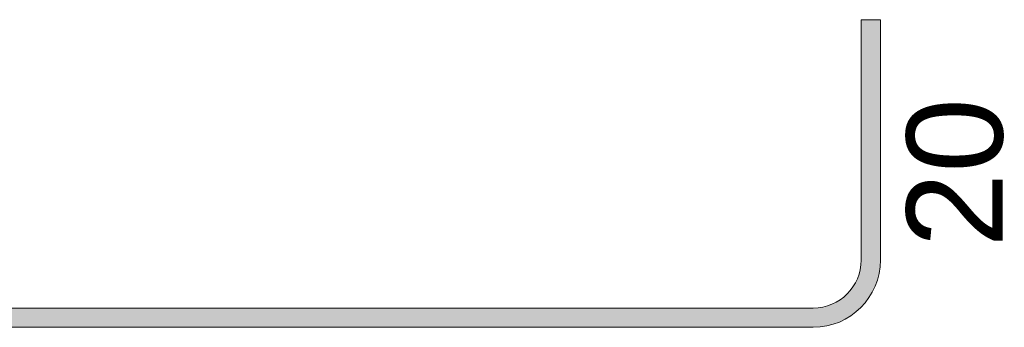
# Model space of a CAD drawing. Header units: centimetres. Extents: x -286 to 6967, y -466 to 803.
# Tile 45 of 73: x 4577 to 4641, y -69 to -49. Entities that reach past the tile are written whole.
import ezdxf

# ---------------------------------------------------------------- set-up
doc = ezdxf.new("R2010")
doc.units = ezdxf.units.CM
doc.layers.add('S-RBAR-SYMB', color=7, linetype='Continuous', lineweight=9)
doc.styles.add('Arial_3', font='arial.ttf', dxfattribs={"height": 6.25})

msp = doc.modelspace()

# ---------------------------------------------------------------- hatches: boundary and pattern name
at = {"layer": 'S-RBAR-SYMB', "lineweight": 5, "true_color": 0x7f7f7f}
for points in [[(4632.021, -49.224), (4633.271, -49.224), (4633.271, -64.849), (4632.021, -64.849)], [(4628.896, -67.974), (4628.896, -69.224), (4083.646, -69.224), (4083.646, -67.974)]]:
    msp.add_hatch(color=8, dxfattribs=at).paths.add_polyline_path(points)
h = msp.add_hatch(color=8, dxfattribs=at)
edge = h.paths.add_edge_path()
edge.add_line((4632.021, -64.849), (4633.271, -64.849))
edge.add_arc((4628.896, -64.849), 4.375, -90, 0, ccw=False)
edge.add_line((4628.896, -69.224), (4628.896, -67.974))
edge.add_arc((4628.896, -64.849), 3.125, 270, 360)

# ---------------------------------------------------------------- linework, layer by layer
at = {"layer": 'S-RBAR-SYMB'}
for p, q in [((4632.021, -49.224), (4632.021, -64.849)), ((4632.021, -49.224), (4633.271, -49.224)), ((4633.271, -49.224), (4633.271, -64.849)), ((4628.896, -67.974), (4083.646, -67.974)), ((4628.896, -69.224), (4083.646, -69.224))]:
    msp.add_line(p, q, dxfattribs=at)
for radius, end in [(3.125, 360), (4.375, 0)]:
    msp.add_arc((4628.896, -64.849), radius, 270, end, dxfattribs=at)

# ---------------------------------------------------------------- texts
at = {"layer": 'S-RBAR-SYMB', "color": 1, "true_color": 0xff0000, "insert": (4634.967, -64.031), "char_height": 6.25, "width": 11.53678, "attachment_point": 1, "rotation": 90, "line_spacing_factor": 0.941778, "style": 'Arial_3'}
msp.add_mtext('20', dxfattribs=at)

doc.saveas('drawing.dxf')
